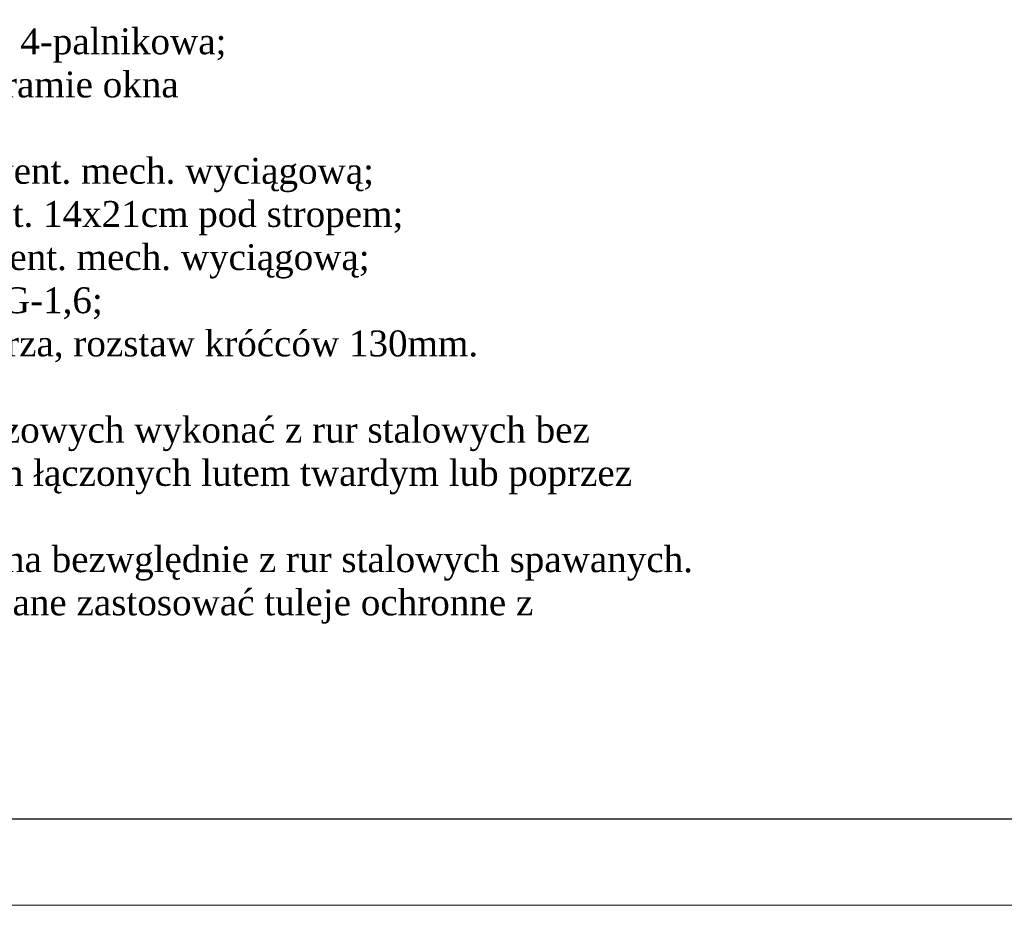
# Model space of a CAD drawing. Extents: x 33706 to 249013, y -74890 to 17912.
# Tile 174 of 175: x 123017 to 124159, y -23611 to -22585. Entities that reach past the tile are written whole.
import ezdxf

# ---------------------------------------------------------------- set-up
doc = ezdxf.new("R2010")
doc.units = 0
doc.header["$MEASUREMENT"] = 0
doc.layers.add('Linia_0.3', color=7, linetype='Continuous', lineweight=30)
doc.layers.add('wymiar', color=3, linetype='Continuous', lineweight=13)
doc.layers.add('wymiary', color=2, linetype='Continuous')
doc.styles.get("Standard").update_dxf_attribs({"font": 'ARIALN.TTF'})

msp = doc.modelspace()

# ---------------------------------------------------------------- linework, layer by layer
at = {"layer": 'Linia_0.3'}
msp.add_lwpolyline([(121928.3, -23510.9), (125928.3, -23510.9), (125928.3, -20740.9), (121928.3, -20740.9)], close=True, dxfattribs=at)
at = {"layer": 'wymiar'}
msp.add_lwpolyline([(121828.3, -23610.9), (126028.3, -23610.9), (126028.3, -20640.9), (121828.3, -20640.9), (121828.3, -23610.9)], dxfattribs=at)

# ---------------------------------------------------------------- texts
at = {"layer": 'wymiary', "linetype": 'Continuous', "insert": (122036.3, -22544.8), "char_height": 30, "width": 1690.592, "attachment_point": 1}
msp.add_mtext('{\\fTimes New Roman|b0|i0|c238|p18;OZNACZENIA:\\PKG4p-1, ..., KG4p-5 - istn. typowa kuchenka gazowa 4-palnikowa;\\PN1, ..., N5. - nawiew; typowy nawietrzak okienny w ramie okna \\P                     lub nawietrzak podokienny F=150cm2;\\PW1i. - istn. kanał went. %%c110, z wyrzutnią ścienną, went. mech. wyciągową;\\PW2i, W3i. - istn. kanał went. murowany z kratką went. 14x21cm pod stropem; \\PW5. - proj. kanał went. %%c110, z wyrzutnią ścienną, went. mech. wyciągową;\\PGM-1, GM-2, GM-3, GM-5. - gazomierz miechowy G-1,6;\\PGM-4a*, GM-4b* - zaślepione podejście do gazomierza, rozstaw króćców 130mm.\\P\\PPrzewody gazowe od gazomierza do odbiorników gazowych wykonać z rur stalowych bez szwu łączonych przez spawanie lub z rur miedzianych łączonych lutem twardym lub poprzez połączenia zaciskowe. Prowadzić górą po ścianie.\\POd kurka głównego do gazomerzy instalacja wykonana bezwględnie z rur stalowych spawanych.\\PPrzy przejściach przewodów przez przegrody budowlane zastosować tuleje ochronne z wypełnieniem kitem plastycznym.}', dxfattribs=at)

doc.saveas('drawing.dxf')
